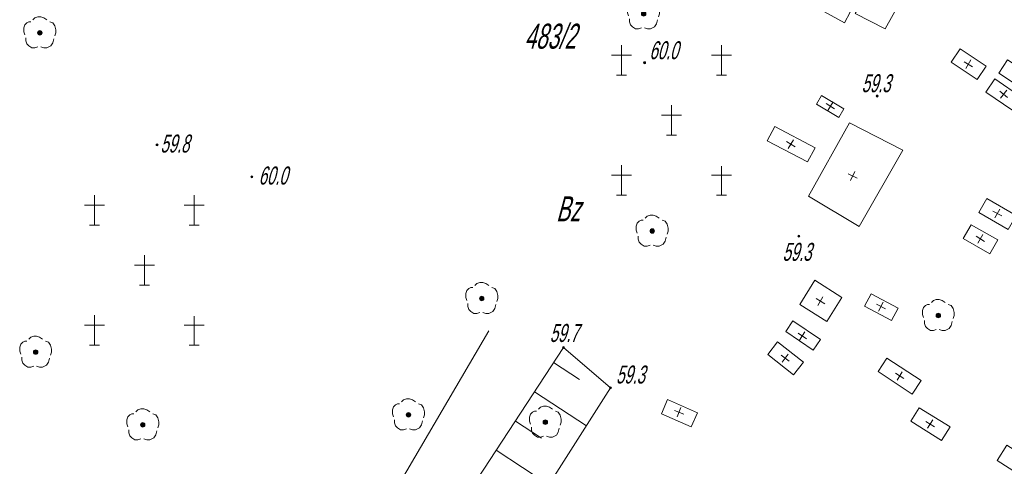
# Model space of a CAD drawing. Header units: millimetres. Extents: x 6567289036 to 6568990308, y 5976640423 to 5977332400.
# Tile 16 of 216: x 6567398392 to 6567447707, y 5976825559 to 5976847912. Entities that reach past the tile are written whole.
import ezdxf

# ---------------------------------------------------------------- set-up
doc = ezdxf.new("R2010")
doc.units = ezdxf.units.MM
doc.layers.add('0_PODKŁADANKI', color=7, linetype='Continuous')
doc.styles.get("Standard").update_dxf_attribs({"font": 'arial.ttf'})

# ---------------------------------------------------------------- blocks, each defined once
blk = doc.blocks.new('RTPW01')
at = {"linetype": 'Continuous', "lineweight": 13}
blk.add_hatch(color=0, dxfattribs=at).paths.add_polyline_path([(0, -0.1, 1), (0, 0.1, 1)])
at = {"color": 0, "linetype": 'Continuous', "lineweight": 13}
blk.add_circle((0, 0), 0.1, dxfattribs=at)
blk = doc.blocks.new('OBOP02_01')
at = {"linetype": 'Continuous', "lineweight": 13}
blk.add_hatch(color=0, dxfattribs=at).paths.add_polyline_path([(0, -0.224, 1), (0, 0.224, 1)])
at = {"color": 0, "linetype": 'Continuous', "lineweight": 18, "flags": 128}
for points in [[(-0.9, 1.1), (-1.1, 1.1), (-1.3, 1), (-1.5, 0.8), (-1.6, 0.5), (-1.6, 0.1), (-1.5, -0.2)], [(0.7, 1.3), (0.4, 1.5), (0.1, 1.6), (-0.2, 1.6), (-0.5, 1.5), (-0.7, 1.3)], [(1.5, -0.3), (1.6, 0), (1.6, 0.3), (1.5, 0.7), (1.3, 1), (1, 1.1)], [(-1.4, -0.5), (-1.4, -0.8), (-1.3, -1.1), (-1.1, -1.3), (-0.8, -1.5), (-0.5, -1.5), (-0.2, -1.4)], [(0.1, -1.4), (0.4, -1.5), (0.7, -1.5), (1.1, -1.3), (1.3, -1), (1.4, -0.6)]]:
    blk.add_lwpolyline(points, dxfattribs=at)
at = {"color": 0, "linetype": 'Continuous', "lineweight": 13}
blk.add_circle((0, 0), 0.224, dxfattribs=at)
blk = doc.blocks.new('PTCM01')
at = {"color": 0, "linetype": 'Continuous', "lineweight": 18, "flags": 128}
for points in [[(-5, 6), (-5, 9)], [(5, 9), (5, 6)], [(-6, 8), (-4, 8)], [(4, 8), (6, 8)], [(-5.5, 6), (-4.5, 6)], [(4.5, 6), (5.5, 6)], [(0, 0), (0, 3)], [(-1, 2), (1, 2)], [(-0.5, 0), (0.5, 0)], [(-5, -3), (-5, -6)], [(5, -6), (5, -3.1)], [(-6, -4), (-4, -4)], [(4, -4), (6, -4)], [(-5.5, -6), (-4.5, -6)], [(4.5, -6), (5.5, -6)]]:
    blk.add_lwpolyline(points, dxfattribs=at)
blk = doc.blocks.new('MZSK01')
at = {"color": 0, "linetype": 'Continuous', "lineweight": 13, "flags": 128}
for points in [[(0.5, 0), (-0.5, 0)], [(0, 0.5), (0, -0.5)]]:
    blk.add_lwpolyline(points, dxfattribs=at)

msp = doc.modelspace()

# ---------------------------------------------------------------- linework, layer by layer
at = {"layer": '0_PODKŁADANKI', "linetype": 'Continuous', "lineweight": 18, "flags": 128}
for points in [[(6567442450.058889, 5976848732.479193), (6567441013.573785, 5976849521.450903), (6567440244.586143, 5976848229.390772), (6567441737.467642, 5976847462.328179)], [(6567439984.254641, 5976848288.024338), (6567438994.379323, 5976848829.095967), (6567438706.601007, 5976848302.613639), (6567439696.476326, 5976847761.542009)], [(6567446795.964554, 5976845589.354169), (6567445492.890382, 5976846456.594887), (6567445049.652403, 5976845790.606829), (6567446352.726577, 5976844923.366111)], [(6567449307.272307, 5976844947.641068), (6567447868.596407, 5976845904.62199), (6567447425.521255, 5976845238.525592), (6567448864.197155, 5976844281.544671)], [(6567448590.648601, 5976844022.630923), (6567447229.350424, 5976844951.177075), (6567446778.552281, 5976844290.282959), (6567448139.850458, 5976843361.736807)], [(6567439671.975, 5976843450.06445), (6567438553.968952, 5976844119.828535), (6567438297.014385, 5976843690.906223), (6567439415.020432, 5976843021.142138)], [(6567438227.770866, 5976841502.746736), (6567436208.540206, 5976842561.757772), (6567435836.971565, 5976841853.282829), (6567437856.202229, 5976840794.271789)], [(6567442624.24719, 5976841384.37761), (6567439959.792486, 5976842757.941602), (6567437893.78895, 5976839078.556499), (6567440441.040874, 5976837566.900626)], [(6567448296.542953, 5976838109.329736), (6567446836.224998, 5976838961.126359), (6567446433.147778, 5976838270.091805), (6567447893.465734, 5976837418.295179)], [(6567447385.045826, 5976836889.458633), (6567446044.985246, 5976837649.315581), (6567445650.382871, 5976836953.406847), (6567446990.443453, 5976836193.549898)], [(6567438222.063289, 5976834868.397038), (6567437459.966503, 5976833657.949574), (6567438813.957609, 5976832805.477821), (6567439576.054394, 5976834015.925287)], [(6567442387.979967, 5976833468.51941), (6567441039.206854, 5976834194.734026), (6567440707.353923, 5976833578.395134), (6567442056.127034, 5976832852.180518)], [(6567437122.553162, 5976832839.343155), (6567438498.654634, 5976831907.164899), (6567438134.10857, 5976831369.014206), (6567436758.007098, 5976832301.192464)], [(6567436355.520998, 5976831783.790264), (6567437646.064835, 5976830767.074184), (6567437150.989896, 5976830138.662849), (6567435860.44606, 5976831155.378929)], [(6567443536.94154, 5976829847.042187), (6567441818.203609, 5976830966.439328), (6567441381.605102, 5976830296.079914), (6567443100.343035, 5976829176.682769)], [(6567432334.423133, 5976828234.466084), (6567430842.102786, 5976828896.353469), (6567430529.914317, 5976828192.479644), (6567432022.234663, 5976827530.59226)], [(6567444989.286506, 5976827528.984411), (6567443444.374829, 5976828493.380704), (6567443020.746427, 5976827814.750483), (6567444565.658102, 5976826850.354193)], [(6567449217.297834, 5976825731.349169), (6567447828.216206, 5976826614.941044), (6567447345.171914, 5976825855.55431), (6567448734.253544, 5976824971.962433)]]:
    msp.add_lwpolyline(points, close=True, dxfattribs=at)
at = {"layer": '0_PODKŁADANKI', "lineweight": 18, "flags": 128}
msp.add_lwpolyline([(6567410371.608453, 5976812691.29001), (6567421885.091619, 5976832346.199904)], dxfattribs=at)
msp.add_lwpolyline([(6567412789.8621, 5976805626.392806), (6567410270.897792, 5976808062.740426), (6567425627.006076, 5976831500.492032), (6567427983.217584, 5976829480.823708)], close=True, dxfattribs=at)
at = {"layer": '0_PODKŁADANKI', "linetype": 'Continuous', "lineweight": 18, "flags": 128}
for points in [[(6567425136.340302, 5976830751.597692), (6567426426.206433, 5976829906.494275)], [(6567424177.279493, 5976829287.80045), (6567426775.878314, 5976827585.232493)], [(6567423218.218687, 5976827824.003206), (6567424526.951375, 5976826966.538668)], [(6567422259.15788, 5976826360.205964), (6567424895.489815, 5976824632.915764)]]:
    msp.add_lwpolyline(points, dxfattribs=at)
at = {"layer": '0_PODKŁADANKI'}
for p in [(6567399402.304591, 5976847253.626051), (6567429693.532061, 5976845761.191442), (6567441338.1465, 5976844092.2293), (6567405270.472224, 5976841647.907629), (6567410017.122748, 5976840045.687079), (6567430073.781074, 5976837334.732561), (6567437412.284875, 5976837075.337789), (6567421533.975887, 5976833954.65665), (6567444402.686522, 5976833103.989551), (6567425627.006076, 5976831500.492032), (6567399192.336199, 5976831275.504621), (6567427983.217584, 5976829480.823708), (6567417864.870214, 5976828135.0231), (6567404554.988111, 5976827634.803802), (6567424720.340669, 5976827769.192013)]:
    msp.add_point(p, dxfattribs=at)

# ---------------------------------------------------------------- block references
at = {"layer": '0_PODKŁADANKI', "linetype": 'Continuous', "xscale": 500, "yscale": 500, "zscale": 500}
for name, p in [('OBOP02_01', (6567429641.544205, 5976848204.35719)), ('OBOP02_01', (6567399402.304591, 5976847253.626051)), ('PTCM01', (6567431036.345362, 5976842132.753954)), ('RTPW01', (6567429693.532061, 5976845761.191442)), ('RTPW01', (6567441338.1465, 5976844092.2293)), ('RTPW01', (6567405270.472224, 5976841647.907629)), ('RTPW01', (6567410017.122748, 5976840045.687079)), ('PTCM01', (6567404636.345364, 5976834622.753954)), ('OBOP02_01', (6567430073.781074, 5976837334.732561)), ('RTPW01', (6567437412.284875, 5976837075.337789)), ('OBOP02_01', (6567421533.975887, 5976833954.65665)), ('OBOP02_01', (6567444402.686522, 5976833103.989551)), ('OBOP02_01', (6567399192.336199, 5976831275.504621)), ('RTPW01', (6567425627.006076, 5976831500.492032)), ('RTPW01', (6567427983.217584, 5976829480.823708)), ('OBOP02_01', (6567417864.870214, 5976828135.0231)), ('OBOP02_01', (6567424720.340669, 5976827769.192013)), ('OBOP02_01', (6567404554.988111, 5976827634.803802))]:
    msp.add_blockref(name, p, dxfattribs=at)
at = {"layer": '0_PODKŁADANKI', "linetype": 'Continuous'}
for p, xscale, yscale, zscale, rotation in [((6567445906.345362, 5976845682.753954), 500, 500, 500, 329), ((6567447676.345364, 5976844182.753954), 499.9999999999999, 499.9999999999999, 499.9999999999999, 321), ((6567438996.345362, 5976843582.753954), 499.9999999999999, 499.9999999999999, 499.9999999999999, 328), ((6567437016.345362, 5976841682.753954), 500, 500, 500, 329), ((6567440116.345362, 5976840082.753954), 500, 500, 500, 333.9999999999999), ((6567447356.345362, 5976838212.753954), 499.9999999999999, 499.9999999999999, 499.9999999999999, 331), ((6567446506.345362, 5976836942.753953), 499.9999999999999, 499.9999999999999, 499.9999999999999, 328), ((6567438496.345362, 5976833822.753954), 500, 500, 500, 329), ((6567441526.345362, 5976833552.753954), 499.9999999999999, 499.9999999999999, 499.9999999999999, 333), ((6567437586.345362, 5976832082.753954), 499.9999999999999, 499.9999999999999, 499.9999999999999, 327), ((6567436736.345362, 5976830972.753954), 500.0000000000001, 500.0000000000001, 500.0000000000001, 324), ((6567442466.345362, 5976830082.753954), 499.9999999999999, 499.9999999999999, 499.9999999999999, 328), ((6567431416.345362, 5976828262.753954), 500.0000000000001, 500.0000000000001, 500.0000000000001, 338), ((6567443996.345362, 5976827672.753954), 499.9999999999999, 499.9999999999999, 499.9999999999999, 328)]:
    msp.add_blockref('MZSK01', p, dxfattribs=dict(at, xscale=xscale, yscale=yscale, zscale=zscale, rotation=rotation))

# ---------------------------------------------------------------- texts
at = {"layer": '0_PODKŁADANKI', "lineweight": 25, "oblique": 15, "width": 0.59}
for s, p in [('483/2', (6567423666.345362, 5976846462.753954)), ('Bz', (6567425256.345362, 5976837822.753954))]:
    msp.add_text(s, height=1250, dxfattribs=at).set_placement(p)
at = {"layer": '0_PODKŁADANKI', "lineweight": 18, "oblique": 15, "width": 0.59}
for s, p in [('60.0', (6567429926.345364, 5976845932.753954)), ('59.3', (6567440556.345362, 5976844282.753954)), ('59.8', (6567405436.345362, 5976841262.753954)), ('60.0', (6567410356.345362, 5976839662.753954)), ('59.3', (6567436596.345363, 5976835842.753954)), ('59.7', (6567424936.345362, 5976831782.753954)), ('59.3', (6567428256.345362, 5976829702.753954))]:
    msp.add_text(s, height=900, dxfattribs=at).set_placement(p)

doc.saveas('drawing.dxf')
